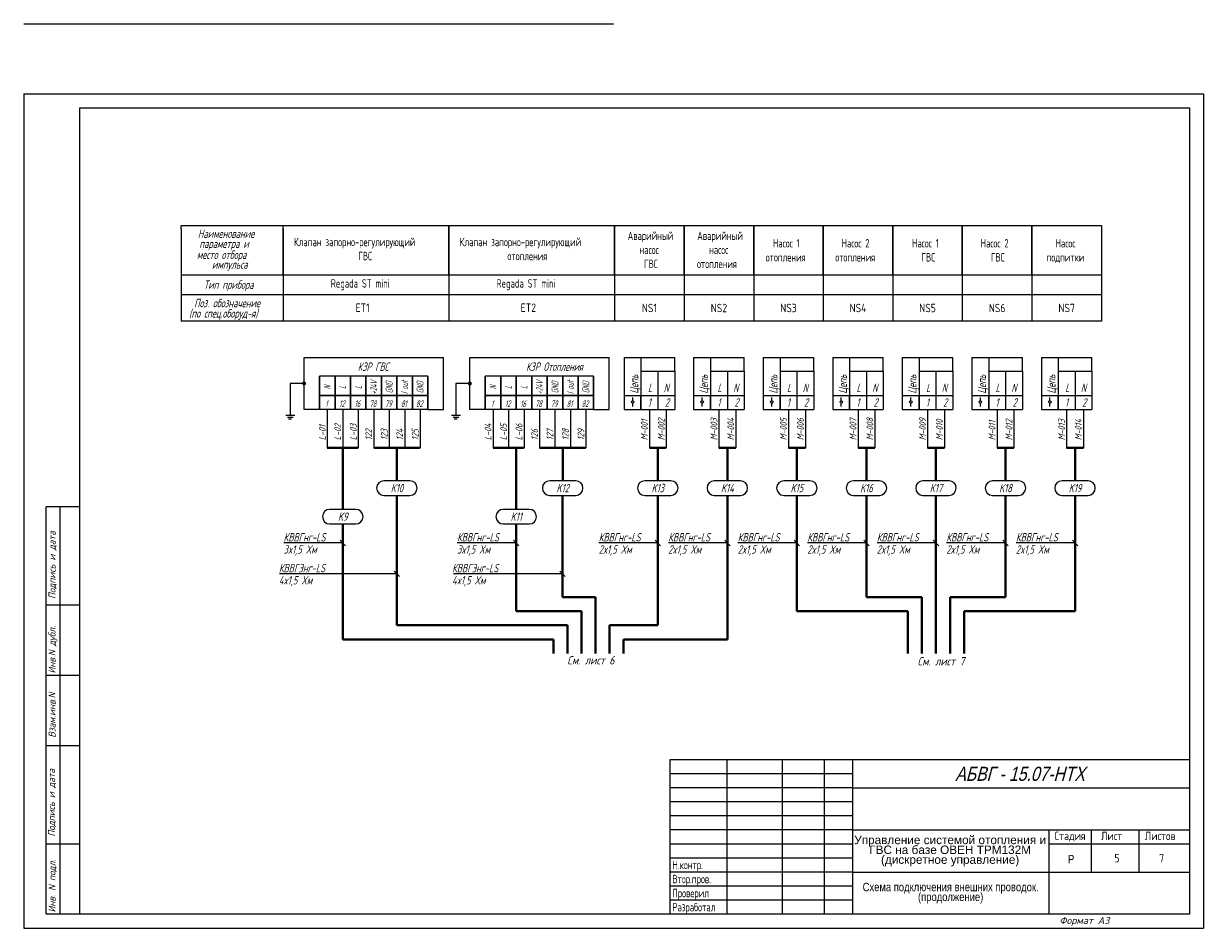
# Model space of a CAD drawing. Header units: millimetres. Extents: x 643 to 1239, y 174 to 2865.
# Tile 7 of 12: x 643 to 1065, y 818 to 1140. Entities that reach past the tile are written whole.
import ezdxf
from ezdxf.enums import TextEntityAlignment as Align

# ---------------------------------------------------------------- set-up
doc = ezdxf.new("R2010")
doc.units = ezdxf.units.MM
doc.linetypes.add('CONTI', pattern=[0])
for name, color, linetype in [('Размеры', 3, 'Continuous'), ('Съемка', 162, 'Continuous'), ('Текст', 7, 'Continuous'), ('Форматка', 4, 'Continuous')]:
    doc.layers.add(name, color=color, linetype=linetype)
doc.layers.add('Слой1', color=10, linetype='Continuous', lineweight=200, plot=False)
doc.layers.add('Трубопровод', color=7, linetype='Continuous', lineweight=30)
doc.styles.add('1', font='simplex.shx', dxfattribs={"width": 0.8, "oblique": 15})
doc.styles.add('35', font='romans.shx', dxfattribs={"width": 0.7, "oblique": 15, "height": 3.5})
doc.styles.add('Arial', font='arial.ttf')
doc.styles.add('GOST', font='GOST.shx', dxfattribs={"oblique": 15})
doc.styles.add('Romans8', font='romans8.shx', dxfattribs={"width": 0.8, "height": 3})
doc.styles.add('style3', font='simplex.shx', dxfattribs={"height": 3})
doc.styles.add('style4', font='romans.shx', dxfattribs={"width": 0.7, "height": 3})

msp = doc.modelspace()

# ---------------------------------------------------------------- hatches: boundary and pattern name
at = {"layer": 'Съемка', "linetype": 'CONTI', "ltscale": 0.3}
for points in [[(743.63, 1012.32, 1), (742.21, 1012.32, 1)], [(802.64, 1012.32, 1), (801.22, 1012.32, 1)]]:
    msp.add_hatch(color=7, dxfattribs=at).paths.add_polyline_path(points)

# ---------------------------------------------------------------- linework, layer by layer
for p, q in [((699.18, 1067.41), (699.18, 1068.52)), ((699.18, 1068.52), (735.46, 1068.52)), ((735.46, 1050.93), (699.18, 1050.93)), ((853.47, 1050.93), (853.47, 1034.45)), ((878.23, 1050.93), (878.23, 1034.45)), ((902.99, 1050.93), (902.99, 1034.45)), ((902.99, 1050.93), (902.99, 1034.45)), ((902.99, 1050.93), (902.99, 1034.45)), ((927.74, 1050.93), (927.74, 1034.45)), ((952.5, 1050.93), (952.5, 1034.45)), ((952.5, 1050.93), (952.5, 1034.45)), ((952.5, 1050.93), (952.5, 1034.45)), ((952.5, 1050.93), (952.5, 1034.45)), ((977.26, 1050.93), (977.26, 1034.45)), ((1002.01, 1050.93), (1002.01, 1034.45)), ((1026.77, 1050.93), (1026.77, 1034.45)), ((699.18, 1043.96), (1026.77, 1043.96)), ((1026.77, 1034.45), (699.18, 1034.45)), ((742.92, 1003.07), (742.92, 1021.57)), ((742.92, 1021.57), (792.51, 1021.57)), ((792.51, 1003.07), (792.51, 1021.57)), ((801.93, 1003.07), (801.93, 1021.57)), ((801.93, 1021.57), (851.52, 1021.57)), ((851.52, 1003.07), (851.52, 1021.57)), ((737.92, 1012.32), (737.92, 1001.04)), ((742.92, 1012.32), (737.92, 1012.32)), ((796.93, 1012.32), (796.93, 1001.04)), ((801.93, 1012.32), (796.93, 1012.32)), ((736.41, 1001.04), (739.57, 1001.04)), ((737, 1000.38), (738.98, 1000.38)), ((737.39, 999.73), (738.46, 999.73)), ((795.41, 1001.04), (798.58, 1001.04)), ((796.01, 1000.38), (797.99, 1000.38)), ((796.4, 999.73), (797.46, 999.73)), ((780.62, 977.68), (771.34, 977.68)), ((839.63, 977.68), (830.35, 977.68)), ((873.5, 977.68), (864.21, 977.68)), ((898.25, 977.68), (888.97, 977.68)), ((923.01, 977.68), (913.73, 977.68)), ((947.77, 977.68), (938.48, 977.68)), ((972.52, 977.68), (963.24, 977.68)), ((997.28, 977.68), (988, 977.68)), ((1022.04, 977.68), (1012.75, 977.68)), ((761.34, 967.51), (752.06, 967.51)), ((823.1, 967.51), (813.82, 967.51)), ((755.74, 956.55), (757.65, 954.58)), ((817.48, 956.55), (819.39, 954.58)), ((867.92, 956.55), (869.84, 954.58)), ((892.67, 956.55), (894.59, 954.58)), ((917.41, 956.55), (919.33, 954.58)), ((942.16, 956.55), (944.08, 954.58)), ((966.92, 956.55), (968.84, 954.58)), ((991.68, 956.55), (993.59, 954.58)), ((1016.43, 956.55), (1018.35, 954.58)), ((775, 945.57), (776.92, 943.6)), ((834.01, 945.57), (835.92, 943.6))]:
    msp.add_line(p, q)
at = {"color": 7}
for p, q in [((699.18, 1067.41), (699.18, 1034.45)), ((735.46, 1067.41), (735.46, 1034.45)), ((794.47, 1067.41), (794.47, 1034.45)), ((856.85, 1021.57), (856.85, 1003.07)), ((856.85, 1021.57), (874.85, 1021.57)), ((862.85, 1021.57), (862.85, 1003.07)), ((881.61, 1021.57), (881.61, 1003.07)), ((881.61, 1021.57), (899.61, 1021.57)), ((887.61, 1021.57), (887.61, 1003.07)), ((906.37, 1021.57), (906.37, 1003.07)), ((906.37, 1021.57), (924.37, 1021.57)), ((912.37, 1021.57), (912.37, 1003.07)), ((931.12, 1021.57), (931.12, 1003.07)), ((931.12, 1021.57), (949.12, 1021.57)), ((937.12, 1021.57), (937.12, 1003.07)), ((955.88, 1021.57), (955.88, 1003.07)), ((955.88, 1021.57), (973.88, 1021.57)), ((961.88, 1021.57), (961.88, 1003.07)), ((980.64, 1021.57), (980.64, 1003.07)), ((980.64, 1021.57), (998.64, 1021.57)), ((986.64, 1021.57), (986.64, 1003.07)), ((1005.39, 1021.57), (1005.39, 1003.07)), ((1005.39, 1021.57), (1023.39, 1021.57)), ((1011.39, 1021.57), (1011.39, 1003.07)), ((862.85, 1016.72), (874.85, 1016.72)), ((868.85, 1016.72), (868.85, 1003.07)), ((874.85, 1016.72), (874.85, 1003.07)), ((887.61, 1016.72), (899.61, 1016.72)), ((893.61, 1016.72), (893.61, 1003.07)), ((899.61, 1016.72), (899.61, 1003.07)), ((912.37, 1016.72), (924.37, 1016.72)), ((918.37, 1016.72), (918.37, 1003.07)), ((924.37, 1016.72), (924.37, 1003.07)), ((937.12, 1016.72), (949.12, 1016.72)), ((943.12, 1016.72), (943.12, 1003.07)), ((949.12, 1016.72), (949.12, 1003.07)), ((961.88, 1016.72), (973.88, 1016.72)), ((967.88, 1016.72), (967.88, 1003.07)), ((973.88, 1016.72), (973.88, 1003.07)), ((986.64, 1016.72), (998.64, 1016.72)), ((992.64, 1016.72), (992.64, 1003.07)), ((998.64, 1016.72), (998.64, 1003.07)), ((1011.39, 1016.72), (1023.39, 1016.72)), ((1017.39, 1016.72), (1017.39, 1003.07)), ((1023.39, 1016.72), (1023.39, 1003.07)), ((856.85, 1008.07), (874.85, 1008.07)), ((862.85, 1003.07), (862.85, 1008.07)), ((881.61, 1008.07), (899.61, 1008.07)), ((887.61, 1003.07), (887.61, 1008.07)), ((906.37, 1008.07), (924.37, 1008.07)), ((912.37, 1003.07), (912.37, 1008.07)), ((931.12, 1008.07), (949.12, 1008.07)), ((937.12, 1003.07), (937.12, 1008.07)), ((955.88, 1008.07), (973.88, 1008.07)), ((961.88, 1003.07), (961.88, 1008.07)), ((980.64, 1008.07), (998.64, 1008.07)), ((986.64, 1003.07), (986.64, 1008.07)), ((1005.39, 1008.07), (1023.39, 1008.07)), ((1011.39, 1003.07), (1011.39, 1008.07)), ((859.9, 1006.16), (859.9, 1007.28)), ((859.9, 1004.14), (859.9, 1005.26)), ((884.66, 1006.16), (884.66, 1007.28)), ((884.66, 1004.14), (884.66, 1005.26)), ((909.41, 1006.16), (909.41, 1007.28)), ((909.41, 1004.14), (909.41, 1005.26)), ((934.17, 1006.16), (934.17, 1007.28)), ((934.17, 1004.14), (934.17, 1005.26)), ((958.92, 1006.16), (958.92, 1007.28)), ((958.92, 1004.14), (958.92, 1005.26)), ((983.68, 1006.16), (983.68, 1007.28)), ((983.68, 1004.14), (983.68, 1005.26)), ((1008.44, 1006.16), (1008.44, 1007.28)), ((1008.44, 1004.14), (1008.44, 1005.26)), ((751.19, 1003.07), (751.19, 989.44)), ((756.7, 1003.07), (756.7, 989.44)), ((762.21, 1003.07), (762.21, 989.44)), ((767.72, 1003.07), (767.72, 989.44)), ((773.23, 1003.07), (773.23, 989.44)), ((778.74, 1003.07), (778.74, 989.44)), ((784.25, 1003.07), (784.25, 989.44)), ((810.2, 1003.07), (810.2, 989.44)), ((815.71, 1003.07), (815.71, 989.44)), ((821.22, 1003.07), (821.22, 989.44)), ((826.73, 1003.07), (826.73, 989.44)), ((832.24, 1003.07), (832.24, 989.44)), ((837.75, 1003.07), (837.75, 989.44)), ((843.25, 1003.07), (843.25, 989.44)), ((856.85, 1003.07), (874.85, 1003.07)), ((865.85, 1003.07), (865.85, 989.44)), ((871.86, 1003.07), (871.86, 989.44)), ((881.61, 1003.07), (899.61, 1003.07)), ((890.61, 1003.07), (890.61, 989.44)), ((896.62, 1003.07), (896.62, 989.44)), ((906.37, 1003.07), (924.37, 1003.07)), ((915.37, 1003.07), (915.37, 989.44)), ((921.37, 1003.07), (921.37, 989.44)), ((931.12, 1003.07), (949.12, 1003.07)), ((940.12, 1003.07), (940.12, 989.44)), ((946.13, 1003.07), (946.13, 989.44)), ((955.88, 1003.07), (973.88, 1003.07)), ((964.88, 1003.07), (964.88, 989.44)), ((970.89, 1003.07), (970.89, 989.44)), ((980.64, 1003.07), (998.64, 1003.07)), ((989.64, 1003.07), (989.64, 989.44)), ((995.64, 1003.07), (995.64, 989.44)), ((1005.39, 1003.07), (1023.39, 1003.07)), ((1014.39, 1003.07), (1014.39, 989.44)), ((1020.4, 1003.07), (1020.4, 989.44)), ((771.32, 972.51), (780.6, 972.51)), ((830.32, 972.51), (839.61, 972.51)), ((864.19, 972.51), (873.47, 972.51)), ((888.94, 972.51), (898.23, 972.51)), ((913.7, 972.51), (922.99, 972.51)), ((938.46, 972.51), (947.74, 972.51)), ((963.22, 972.51), (972.5, 972.51)), ((987.97, 972.51), (997.26, 972.51)), ((1012.73, 972.51), (1022.01, 972.51)), ((752.03, 962.33), (761.31, 962.33)), ((813.79, 962.33), (823.08, 962.33))]:
    msp.add_line(p, q, dxfattribs=at)
at = {"color": 7, "lineweight": 40}
for p, q in [((751.19, 989.44), (762.21, 989.44)), ((767.72, 989.44), (784.25, 989.44)), ((775.98, 989.44), (775.98, 977.68)), ((810.2, 989.44), (821.22, 989.44)), ((826.73, 989.44), (843.25, 989.44)), ((834.99, 989.44), (834.99, 977.68)), ((865.85, 989.44), (871.86, 989.44)), ((890.61, 989.44), (896.62, 989.44)), ((915.37, 989.44), (921.37, 989.44)), ((918.37, 989.44), (918.37, 977.68)), ((940.12, 989.44), (946.13, 989.44)), ((943.13, 989.44), (943.13, 977.68)), ((964.88, 989.44), (970.89, 989.44)), ((967.88, 989.44), (967.88, 977.68)), ((989.64, 989.44), (995.64, 989.44)), ((992.64, 989.44), (992.64, 977.68)), ((1014.39, 989.44), (1020.4, 989.44)), ((1017.4, 989.44), (1017.4, 977.68))]:
    msp.add_line(p, q, dxfattribs=at)
at = {"lineweight": 40}
for p, q in [((756.7, 989.44), (756.7, 972.51)), ((818.46, 989.44), (818.46, 972.51)), ((868.86, 989.44), (868.86, 977.68)), ((893.61, 989.44), (893.61, 977.68)), ((756.7, 972.51), (756.7, 967.51)), ((775.96, 972.51), (775.96, 936.25)), ((818.46, 972.51), (818.46, 967.51)), ((834.97, 972.51), (834.97, 936.25)), ((868.86, 972.51), (868.86, 926.25)), ((893.61, 972.51), (893.61, 953.17)), ((918.37, 931.25), (918.37, 972.51)), ((943.12, 936.25), (943.12, 972.51)), ((967.88, 972.51), (967.88, 916.25)), ((992.64, 936.25), (992.64, 972.51)), ((1017.39, 931.25), (1017.39, 972.51)), ((756.67, 962.33), (756.67, 931.25)), ((818.44, 962.33), (818.44, 931.25)), ((893.61, 953.17), (893.61, 921.25)), ((775.96, 936.25), (775.96, 931.25)), ((834.97, 936.25), (846.66, 936.25)), ((846.66, 916.25), (846.66, 936.25)), ((962.88, 936.25), (943.12, 936.25)), ((962.88, 916.25), (962.88, 936.25)), ((972.88, 916.25), (972.88, 936.25)), ((972.88, 936.25), (992.64, 936.25)), ((756.67, 931.25), (756.67, 926.25)), ((775.96, 926.25), (775.96, 931.25)), ((841.66, 931.25), (818.44, 931.25)), ((841.66, 926.25), (841.66, 931.25)), ((957.88, 931.25), (918.37, 931.25)), ((957.88, 916.25), (957.88, 931.25)), ((977.88, 916.25), (977.88, 931.25)), ((977.88, 931.25), (1017.39, 931.25)), ((756.67, 921.25), (756.67, 926.25)), ((836.66, 926.25), (775.96, 926.25)), ((836.66, 916.25), (836.66, 926.25)), ((841.66, 926.25), (841.66, 916.25)), ((868.86, 926.25), (851.66, 926.25)), ((851.66, 926.25), (851.66, 916.25)), ((831.66, 921.25), (756.67, 921.25)), ((831.66, 916.25), (831.66, 921.25)), ((893.61, 921.25), (856.66, 921.25)), ((856.66, 921.25), (856.66, 916.25))]:
    msp.add_line(p, q, dxfattribs=at)
at = {"color": 7, "linetype": 'Continuous'}
for p, q in [((756.67, 955.57), (735.71, 955.57)), ((818.41, 955.57), (797.46, 955.57)), ((868.86, 955.57), (847.9, 955.57)), ((893.61, 955.57), (872.65, 955.57)), ((918.35, 955.57), (897.39, 955.57)), ((943.1, 955.57), (922.14, 955.57)), ((967.86, 955.57), (946.9, 955.57)), ((992.62, 955.57), (971.66, 955.57)), ((1017.37, 955.57), (996.41, 955.57)), ((775.96, 944.59), (734.17, 944.59)), ((834.97, 944.59), (796.08, 944.59))]:
    msp.add_line(p, q, dxfattribs=at)
for points in [[(735.46, 1068.52), (794.47, 1068.52), (794.47, 1050.93), (735.46, 1050.93)], [(794.47, 1068.52), (853.47, 1068.52), (853.47, 1050.93), (794.47, 1050.93)], [(853.47, 1068.52), (878.23, 1068.52), (878.23, 1050.93), (853.47, 1050.93)], [(878.23, 1068.52), (902.99, 1068.52), (902.99, 1050.93), (878.23, 1050.93)], [(902.99, 1068.52), (927.74, 1068.52), (927.74, 1050.93), (902.99, 1050.93)], [(927.74, 1068.52), (952.5, 1068.52), (952.5, 1050.93), (927.74, 1050.93)], [(952.5, 1068.52), (977.26, 1068.52), (977.26, 1050.93), (952.5, 1050.93)], [(977.26, 1068.52), (1002.01, 1068.52), (1002.01, 1050.93), (977.26, 1050.93)], [(1002.01, 1068.52), (1026.77, 1068.52), (1026.77, 1050.93), (1002.01, 1050.93)]]:
    msp.add_lwpolyline(points, close=True)
at = {"color": 7}
for centre in [(859.9, 1005.71), (884.66, 1005.71), (909.41, 1005.71), (934.17, 1005.71), (958.92, 1005.71), (983.68, 1005.71), (1008.44, 1005.71)]:
    msp.add_circle(centre, 0.452, dxfattribs=at)
for centre, start, end in [((771.34, 975.1), 90, 269.4515), ((780.6, 975.1), 270, 89.4515), ((830.35, 975.1), 90, 269.4515), ((839.61, 975.1), 270, 89.4515), ((864.21, 975.1), 90, 269.4515), ((873.47, 975.1), 270, 89.4515), ((888.97, 975.1), 90, 269.4515), ((898.23, 975.1), 270, 89.4515), ((913.73, 975.1), 90, 269.4515), ((922.99, 975.1), 270, 89.4515), ((938.48, 975.1), 90, 269.4515), ((947.74, 975.1), 270, 89.4515), ((963.24, 975.1), 90, 269.4515), ((972.5, 975.1), 270, 89.4515), ((988, 975.1), 90, 269.4515), ((997.26, 975.1), 270, 89.4515), ((1012.75, 975.1), 90, 269.4515), ((1022.01, 975.1), 270, 89.4515), ((752.06, 964.92), 90, 269.4515), ((761.31, 964.92), 270, 89.4515), ((813.82, 964.92), 90, 269.4515), ((823.08, 964.92), 270, 89.4515)]:
    msp.add_arc(centre, 2.59, start, end, dxfattribs=at)
at = {"layer": 'Размеры', "color": 7}
for p, q in [((874.85, 1016.72), (874.85, 1021.57)), ((899.61, 1016.72), (899.61, 1021.57)), ((924.37, 1016.72), (924.37, 1021.57)), ((949.12, 1016.72), (949.12, 1021.57)), ((973.88, 1016.72), (973.88, 1021.57)), ((998.64, 1016.72), (998.64, 1021.57)), ((1023.39, 1016.72), (1023.39, 1021.57)), ((753.94, 1014.91), (748.43, 1014.91)), ((759.45, 1014.91), (753.94, 1014.91)), ((764.96, 1014.91), (759.45, 1014.91)), ((770.47, 1014.91), (764.96, 1014.91)), ((770.47, 1014.91), (764.96, 1014.91)), ((775.98, 1014.91), (770.47, 1014.91)), ((781.49, 1014.91), (775.98, 1014.91)), ((787, 1014.91), (781.49, 1014.91)), ((812.95, 1014.91), (807.44, 1014.91)), ((818.46, 1014.91), (812.95, 1014.91)), ((823.97, 1014.91), (818.46, 1014.91)), ((823.97, 1014.91), (818.46, 1014.91)), ((829.48, 1014.91), (823.97, 1014.91)), ((834.99, 1014.91), (829.48, 1014.91)), ((840.5, 1014.91), (834.99, 1014.91)), ((846.01, 1014.91), (840.5, 1014.91)), ((748.43, 1003.07), (742.92, 1003.07)), ((753.94, 1003.07), (748.43, 1003.07)), ((759.45, 1003.07), (753.94, 1003.07)), ((764.96, 1003.07), (759.45, 1003.07)), ((770.47, 1003.07), (764.96, 1003.07)), ((775.98, 1003.07), (770.47, 1003.07)), ((781.49, 1003.07), (775.98, 1003.07)), ((787, 1003.07), (781.49, 1003.07)), ((787, 1003.07), (792.51, 1003.07)), ((807.44, 1003.07), (801.93, 1003.07)), ((812.95, 1003.07), (807.44, 1003.07)), ((818.46, 1003.07), (812.95, 1003.07)), ((823.97, 1003.07), (818.46, 1003.07)), ((823.97, 1003.07), (818.46, 1003.07)), ((829.48, 1003.07), (823.97, 1003.07)), ((834.99, 1003.07), (829.48, 1003.07)), ((840.5, 1003.07), (834.99, 1003.07)), ((846.01, 1003.07), (840.5, 1003.07)), ((846.01, 1003.07), (851.52, 1003.07))]:
    msp.add_line(p, q, dxfattribs=at)
at = {"layer": 'Слой1', "color": 7, "linetype": 'ByBlock', "lineweight": -3, "ltscale": 0.4}
for p, q in [((643.1, 1140.4), (853.1, 1140.4)), ((643.1, 1140.4), (853.1, 1140.4)), ((643.1, 1140.4), (853.1, 1140.4)), ((643.1, 1115.39), (853.1, 1115.39)), ((661.8, 1115.39), (1063.1, 1115.39)), ((643.1, 818.39), (853.1, 818.39)), ((853.1, 818.39), (1063.1, 818.39))]:
    msp.add_line(p, q, dxfattribs=at)
at = {"layer": 'Слой1', "color": 7, "lineweight": -3}
for p, q in [((643.1, 1115.39), (643.1, 818.39)), ((643.1, 1115.39), (643.1, 818.39)), ((643.1, 1115.39), (643.1, 818.39)), ((643.1, 1115.39), (643.1, 818.39)), ((1063.1, 1115.39), (1063.1, 818.39)), ((1063.1, 1115.39), (1063.1, 818.39)), ((1063.1, 1115.39), (1063.1, 818.39))]:
    msp.add_line(p, q, dxfattribs=at)
at = {"layer": 'Трубопровод', "color": 7}
for p, q in [((748.43, 1003.07), (748.43, 1014.91)), ((748.43, 1008.07), (748.43, 1014.91)), ((748.43, 1008.07), (748.43, 1013.07)), ((753.94, 1003.07), (753.94, 1014.91)), ((753.94, 1008.07), (753.94, 1014.91)), ((753.94, 1008.07), (753.94, 1013.07)), ((759.45, 1003.07), (759.45, 1014.91)), ((759.45, 1008.07), (759.45, 1014.91)), ((759.45, 1008.07), (759.45, 1013.07)), ((764.96, 1003.07), (764.96, 1014.91)), ((764.96, 1003.07), (764.96, 1014.91)), ((764.96, 1008.07), (764.96, 1014.91)), ((764.96, 1008.07), (764.96, 1014.91)), ((764.96, 1008.07), (764.96, 1013.07)), ((764.96, 1008.07), (764.96, 1013.07)), ((770.47, 1008.07), (770.47, 1014.91)), ((770.47, 1003.07), (770.47, 1014.91)), ((770.47, 1008.07), (770.47, 1014.91)), ((770.47, 1008.07), (770.47, 1013.07)), ((775.98, 1003.07), (775.98, 1014.91)), ((775.98, 1008.07), (775.98, 1014.91)), ((775.98, 1008.07), (775.98, 1013.07)), ((781.49, 1008.07), (781.49, 1014.91)), ((781.49, 1003.07), (781.49, 1014.91)), ((781.49, 1008.07), (781.49, 1014.91)), ((781.49, 1008.07), (781.49, 1013.07)), ((787, 1003.07), (787, 1014.91)), ((787, 1008.07), (787, 1014.91)), ((787, 1008.07), (787, 1013.07)), ((807.44, 1003.07), (807.44, 1014.91)), ((807.44, 1008.07), (807.44, 1014.91)), ((807.44, 1008.07), (807.44, 1013.07)), ((812.95, 1003.07), (812.95, 1014.91)), ((812.95, 1008.07), (812.95, 1014.91)), ((812.95, 1008.07), (812.95, 1013.07)), ((818.46, 1003.07), (818.46, 1014.91)), ((818.46, 1008.07), (818.46, 1014.91)), ((818.46, 1008.07), (818.46, 1013.07)), ((823.97, 1003.07), (823.97, 1014.91)), ((823.97, 1008.07), (823.97, 1014.91)), ((823.97, 1008.07), (823.97, 1013.07)), ((829.48, 1008.07), (829.48, 1014.91)), ((829.48, 1003.07), (829.48, 1014.91)), ((829.48, 1008.07), (829.48, 1014.91)), ((829.48, 1008.07), (829.48, 1013.07)), ((834.99, 1003.07), (834.99, 1014.91)), ((834.99, 1008.07), (834.99, 1014.91)), ((834.99, 1008.07), (834.99, 1013.07)), ((840.5, 1008.07), (840.5, 1014.91)), ((840.5, 1003.07), (840.5, 1014.91)), ((840.5, 1008.07), (840.5, 1014.91)), ((840.5, 1008.07), (840.5, 1013.07)), ((846.01, 1003.07), (846.01, 1014.91)), ((846.01, 1008.07), (846.01, 1014.91)), ((846.01, 1008.07), (846.01, 1013.07)), ((753.94, 1008.07), (748.43, 1008.07)), ((748.43, 1004.07), (748.43, 1008.07)), ((748.43, 1003.07), (748.43, 1008.07)), ((748.43, 1003.07), (748.43, 1008.07)), ((759.45, 1008.07), (753.94, 1008.07)), ((753.94, 1004.07), (753.94, 1008.07)), ((753.94, 1003.07), (753.94, 1008.07)), ((753.94, 1003.07), (753.94, 1008.07)), ((764.96, 1008.07), (759.45, 1008.07)), ((759.45, 1004.07), (759.45, 1008.07)), ((759.45, 1003.07), (759.45, 1008.07)), ((759.45, 1003.07), (759.45, 1008.07)), ((770.47, 1008.07), (764.96, 1008.07)), ((764.96, 1004.07), (764.96, 1008.07)), ((764.96, 1003.07), (764.96, 1008.07)), ((764.96, 1003.07), (764.96, 1008.07)), ((764.96, 1004.07), (764.96, 1008.07)), ((764.96, 1003.07), (764.96, 1008.07)), ((764.96, 1003.07), (764.96, 1008.07)), ((770.47, 1003.07), (770.47, 1008.07)), ((775.98, 1008.07), (770.47, 1008.07)), ((770.47, 1004.07), (770.47, 1008.07)), ((770.47, 1003.07), (770.47, 1008.07)), ((770.47, 1003.07), (770.47, 1008.07)), ((775.98, 1004.07), (775.98, 1008.07)), ((775.98, 1003.07), (775.98, 1008.07)), ((775.98, 1003.07), (775.98, 1008.07)), ((781.49, 1008.07), (775.98, 1008.07)), ((781.49, 1003.07), (781.49, 1008.07)), ((787, 1008.07), (781.49, 1008.07)), ((781.49, 1004.07), (781.49, 1008.07)), ((781.49, 1003.07), (781.49, 1008.07)), ((781.49, 1003.07), (781.49, 1008.07)), ((787, 1004.07), (787, 1008.07)), ((787, 1003.07), (787, 1008.07)), ((787, 1003.07), (787, 1008.07)), ((812.95, 1008.07), (807.44, 1008.07)), ((807.44, 1004.07), (807.44, 1008.07)), ((807.44, 1003.07), (807.44, 1008.07)), ((807.44, 1003.07), (807.44, 1008.07)), ((818.46, 1008.07), (812.95, 1008.07)), ((812.95, 1004.07), (812.95, 1008.07)), ((812.95, 1003.07), (812.95, 1008.07)), ((812.95, 1003.07), (812.95, 1008.07)), ((823.97, 1008.07), (818.46, 1008.07)), ((818.46, 1004.07), (818.46, 1008.07)), ((818.46, 1003.07), (818.46, 1008.07)), ((818.46, 1003.07), (818.46, 1008.07)), ((829.48, 1008.07), (823.97, 1008.07)), ((823.97, 1004.07), (823.97, 1008.07)), ((823.97, 1003.07), (823.97, 1008.07)), ((823.97, 1003.07), (823.97, 1008.07)), ((829.48, 1003.07), (829.48, 1008.07)), ((834.99, 1008.07), (829.48, 1008.07)), ((829.48, 1004.07), (829.48, 1008.07)), ((829.48, 1003.07), (829.48, 1008.07)), ((829.48, 1003.07), (829.48, 1008.07)), ((834.99, 1004.07), (834.99, 1008.07)), ((834.99, 1003.07), (834.99, 1008.07)), ((834.99, 1003.07), (834.99, 1008.07)), ((840.5, 1008.07), (834.99, 1008.07)), ((840.5, 1003.07), (840.5, 1008.07)), ((846.01, 1008.07), (840.5, 1008.07)), ((840.5, 1004.07), (840.5, 1008.07)), ((840.5, 1003.07), (840.5, 1008.07)), ((840.5, 1003.07), (840.5, 1008.07)), ((846.01, 1004.07), (846.01, 1008.07)), ((846.01, 1003.07), (846.01, 1008.07)), ((846.01, 1003.07), (846.01, 1008.07))]:
    msp.add_line(p, q, dxfattribs=at)
at = {"layer": 'Форматка', "color": 7, "lineweight": -3}
for p, q in [((663.1, 823.39), (663.1, 1110.39)), ((663.1, 1110.39), (1058.1, 1110.39)), ((1058.1, 1110.39), (1058.1, 823.39)), ((663.1, 968.39), (651.1, 968.39)), ((651.1, 823.39), (651.1, 968.39)), ((656.1, 823.39), (656.1, 968.39)), ((663.1, 933.39), (651.1, 933.39)), ((663.1, 908.39), (651.1, 908.39)), ((663.1, 883.39), (651.1, 883.39)), ((1058.1, 878.39), (873.1, 878.39)), ((873.1, 878.39), (873.1, 823.39)), ((893.48, 878.39), (893.48, 823.39)), ((913.1, 878.39), (913.1, 823.39)), ((928.1, 878.39), (928.1, 823.39)), ((938.1, 878.39), (938.1, 823.39)), ((938.1, 873.39), (873.1, 873.39)), ((938.1, 868.39), (873.1, 868.39)), ((938.1, 868.39), (1058.1, 868.39)), ((938.1, 863.39), (873.1, 863.39)), ((938.1, 858.39), (873.1, 858.39)), ((938.1, 853.39), (873.1, 853.39)), ((938.1, 853.39), (1058.1, 853.39)), ((1008.1, 853.39), (1008.1, 823.39)), ((1023.1, 853.39), (1023.1, 838.39)), ((1040.1, 853.39), (1040.1, 838.39)), ((663.1, 848.39), (651.1, 848.39)), ((938.1, 848.39), (873.1, 848.39)), ((1058.1, 848.39), (1008.1, 848.39)), ((938.1, 843.39), (873.1, 843.39)), ((938.1, 838.39), (873.1, 838.39)), ((938.1, 838.39), (1058.1, 838.39)), ((938.1, 833.39), (873.1, 833.39)), ((938.1, 828.39), (873.1, 828.39)), ((1058.1, 823.39), (651.1, 823.39))]:
    msp.add_line(p, q, dxfattribs=at)

# ---------------------------------------------------------------- texts
at = {"color": 7, "oblique": 15}
for s, style, width, p in [('Наименование', 'style4', 0.7, (705.11, 1064.15)), ('параметра и', 'style4', 0.7, (705.61, 1060.57)), ('место отбора', 'style4', 0.7, (704.75, 1056.66)), ('импульса', 'style4', 0.7, (710.11, 1053.17)), ('Тип прибора', 'style4', 0.7, (707.21, 1046.01)), ('Поз. обозначение', 'style4', 0.7, (703.77, 1039.45)), ('(по спец.оборуд-я)', 'style4', 0.7, (701.99, 1035.77)), ('L', 'style3', 0.669676, (865.33, 1009.3)), ('N', 'style3', 0.669676, (870.92, 1009.3)), ('L', 'style3', 0.669676, (890.08, 1009.3)), ('N', 'style3', 0.669676, (895.67, 1009.3)), ('L', 'style3', 0.669676, (914.84, 1009.3)), ('N', 'style3', 0.669676, (920.43, 1009.3)), ('L', 'style3', 0.669676, (939.59, 1009.3)), ('N', 'style3', 0.669676, (945.19, 1009.3)), ('L', 'style3', 0.669676, (964.35, 1009.3)), ('N', 'style3', 0.669676, (969.94, 1009.3)), ('L', 'style3', 0.669676, (989.11, 1009.3)), ('N', 'style3', 0.669676, (994.7, 1009.3)), ('L', 'style3', 0.669676, (1013.86, 1009.3)), ('N', 'style3', 0.669676, (1019.46, 1009.3)), ('1', 'style3', 0.669676, (865.27, 1004.08)), ('2', 'style3', 0.669676, (871.38, 1004.08)), ('1', 'style3', 0.669676, (890.03, 1004.08)), ('2', 'style3', 0.669676, (896.14, 1004.08)), ('1', 'style3', 0.669676, (914.78, 1004.08)), ('2', 'style3', 0.669676, (920.89, 1004.08)), ('1', 'style3', 0.669676, (939.54, 1004.08)), ('2', 'style3', 0.669676, (945.65, 1004.08)), ('1', 'style3', 0.669676, (964.29, 1004.08)), ('2', 'style3', 0.669676, (970.41, 1004.08)), ('1', 'style3', 0.669676, (989.05, 1004.08)), ('2', 'style3', 0.669676, (995.16, 1004.08)), ('1', 'style3', 0.669676, (1013.81, 1004.08)), ('2', 'style3', 0.669676, (1019.92, 1004.08))]:
    msp.add_text(s, height=3, dxfattribs=dict(at, style=style, width=width)).set_placement(p)
at = {"color": 7, "style": 'style4', "oblique": 15}
for s, height, width, p in [('Цепь', 3, 0.7, (861.89, 1008.7)), ('Цепь', 3, 0.7, (886.65, 1008.7)), ('Цепь', 3, 0.7, (911.41, 1008.7)), ('Цепь', 3, 0.7, (936.16, 1008.7)), ('Цепь', 3, 0.7, (960.92, 1008.7)), ('Цепь', 3, 0.7, (985.68, 1008.7)), ('Цепь', 3, 0.7, (1010.43, 1008.7)), ('L-01', 2.4, 0.700428, (750.6, 992.11)), ('L-02', 2.4, 0.700428, (756.11, 992.11)), ('L-03', 2.4, 0.700428, (761.62, 992.11)), ('122', 2.4, 0.700428, (767.13, 992.11)), ('123', 2.4, 0.700428, (772.64, 992.11)), ('124', 2.4, 0.700428, (778.15, 992.11)), ('125', 2.4, 0.700428, (783.66, 992.11)), ('L-04', 2.4, 0.700428, (809.61, 992.11)), ('L-05', 2.4, 0.700428, (815.12, 992.11)), ('L-06', 2.4, 0.700428, (820.63, 992.11)), ('126', 2.4, 0.700428, (826.14, 992.11)), ('127', 2.4, 0.700428, (831.65, 992.11)), ('128', 2.4, 0.700428, (837.16, 992.11)), ('129', 2.4, 0.700428, (842.67, 992.11)), ('M-001', 2.4, 0.700428, (865.27, 992.11)), ('M-002', 2.4, 0.700428, (871.27, 992.11)), ('M-003', 2.4, 0.700428, (890.02, 992.11)), ('M-004', 2.4, 0.700428, (896.03, 992.11)), ('M-005', 2.4, 0.700428, (914.78, 992.11)), ('M-006', 2.4, 0.700428, (920.79, 992.11)), ('M-007', 2.4, 0.700428, (939.54, 992.11)), ('M-008', 2.4, 0.700428, (945.54, 992.11)), ('M-009', 2.4, 0.700428, (964.29, 992.11)), ('M-010', 2.4, 0.700428, (970.3, 992.11)), ('M-011', 2.4, 0.700428, (989.05, 992.11)), ('M-012', 2.4, 0.700428, (995.06, 992.11)), ('M-013', 2.4, 0.700428, (1013.81, 992.11)), ('M-014', 2.4, 0.700428, (1019.81, 992.11))]:
    msp.add_text(s, height=height, rotation=90, dxfattribs=dict(at, width=width)).set_placement(p)
for s, width, p in [('K10', 0.7, (775.97, 975.1)), ('K12', 0.7, (834.98, 975.1)), ('K13', 0.7, (868.84, 975.1)), ('K14', 0.7, (893.6, 975.1)), ('K15', 0.7, (918.36, 975.1)), ('K16', 0.7, (943.11, 975.1)), ('K17', 0.7, (967.87, 975.1)), ('K18', 0.7, (992.63, 975.1)), ('K19', 0.7, (1017.38, 975.1)), ('K9', 0.7, (756.69, 964.92)), ('K11', 0.7, (818.45, 964.92)), ('См. лист 6', 0.8, (845, 913.79)), ('См. лист 7', 0.8, (969.66, 913.45))]:
    msp.add_text(s, height=3, dxfattribs=dict(at, width=width)).set_placement(p, align=Align.MIDDLE_CENTER)
at = {"color": 0, "style": 'style3', "oblique": 15, "width": 0.7}
for s, p in [('КВВГнг-LS', (735.63, 956.09)), ('КВВГнг-LS', (797.37, 956.09)), ('КВВГнг-LS', (847.81, 956.09)), ('КВВГнг-LS', (872.56, 956.09)), ('КВВГнг-LS', (897.3, 956.09)), ('КВВГнг-LS', (922.06, 956.09)), ('КВВГнг-LS', (946.81, 956.09)), ('КВВГнг-LS', (971.57, 956.09)), ('КВВГнг-LS', (996.33, 956.09)), ('3x1,5 Xм', (735.63, 951.76)), ('3x1,5 Xм', (797.37, 951.76)), ('2x1,5 Xм', (847.81, 951.76)), ('2x1,5 Xм', (872.56, 951.76)), ('2x1,5 Xм', (897.3, 951.76)), ('2x1,5 Xм', (922.06, 951.76)), ('2x1,5 Xм', (946.81, 951.76)), ('2x1,5 Xм', (971.57, 951.76)), ('2x1,5 Xм', (996.33, 951.76)), ('КВВГЭнг-LS', (733.94, 945.11)), ('КВВГЭнг-LS', (795.6, 945.11)), ('4x1,5 Xм', (733.94, 940.78)), ('4x1,5 Xм', (795.6, 940.78))]:
    msp.add_text(s, height=3, dxfattribs=at).set_placement(p)
at = {"lineweight": -3, "style": 'Arial', "oblique": 15, "width": 0.8}
msp.add_text('АБВГ - 15.07-НТХ', height=5, dxfattribs=at).set_placement((1020.86, 873.38), align=Align.MIDDLE_RIGHT)
at = {"color": 7, "style": 'Arial', "width": 0.8}
msp.add_text('Р', height=3, dxfattribs=at).set_placement((1014.87, 841.52))
at = {"char_height": 3, "attachment_point": 1, "style": 'style4'}
for s, width, heights, insert in [('\\pi3.8541;Клапан запорно-регулирующий \\P\\pi26.754;ГВС', 59.0082, [11.31], (735.46, 1064.2)), ('\\pi3.8541;Клапан запорно-регулирующий \\P\\pi20.854;отопления', 59.0082, [11.31], (794.47, 1064.2)), ('\\pi0.10608;Аварийный \\P\\pi4.3061;насос\\P\\pi5.9061;ГВС', 17.3122, [0], (858.03, 1066.41)), ('\\pi0.10608;Аварийный \\P\\pi4.3061;насос\\P\\pi0.0060792;отопления', 17.3122, [0], (882.79, 1066.41)), ('\\pi1.2486;Насос 1\\P\\pi-1.3014;отопления', 14.6972, [0], (908.56, 1063.74)), ('\\pi0.94859;Насос 2\\P\\pi-1.3014;отопления', 14.6972, [0], (933.32, 1063.74)), ('\\pi1.2486;Насос 1\\P\\pi4.5986;ГВС', 14.6972, [0], (958.08, 1063.74)), ('\\pi0.94859;Насос 2\\P\\pi4.5986;ГВС', 14.6972, [0], (982.83, 1063.74)), ('\\pi2.8486;Насос \\P\\pi-0.35141;подпитки', 14.6972, [0], (1007.59, 1063.74)), ('\\pi16.954;Regada ST mini', 59.0082, [6.97], (735.46, 1049.44)), ('\\pi16.954;Regada ST mini', 59.0082, [6.97], (794.47, 1049.44))]:
    msp.add_mtext_dynamic_manual_height_columns(s, width=width, gutter_width=15, heights=heights, dxfattribs=dict(at, insert=insert))
at = {"insert": (972.92, 845.89), "char_height": 3, "width": 68.1641, "attachment_point": 5, "line_spacing_factor": 0.7, "style": 'Arial'}
msp.add_mtext('Управление системой отопления и ГВС на базе ОВЕН ТРМ132М (дискретное управление)', dxfattribs=at)
at = {"color": 7, "insert": (973.1, 830.89), "char_height": 3, "width": 70, "attachment_point": 5, "line_spacing_factor": 0.7, "style": 'Arial'}
msp.add_mtext('\\pt24;{\\W0.8;Схема подключения внешних проводок. (продолжение)}', dxfattribs=at)
at = {"layer": 'Текст', "lineweight": -3, "style": 'GOST', "oblique": 15, "width": 0.8}
for s, p in [('КЗР ГВС', (767.51, 1018.31)), ('КЗР Отопления', (832.06, 1018.31))]:
    msp.add_text(s, height=3, dxfattribs=at).set_placement(p, align=Align.MIDDLE_CENTER)
at = {"layer": 'Текст', "color": 7, "style": '1', "oblique": 15, "width": 0.55}
for s, p in [('+24V', (767.7, 1010.94)), ('GND', (773.21, 1010.94)), ('I out', (778.72, 1010.94)), ('GND', (784.23, 1010.94)), ('+24V', (826.71, 1010.94)), ('GND', (832.22, 1010.94)), ('I out', (837.73, 1010.94)), ('GND', (843.24, 1010.94)), ('N', (751.17, 1010.94)), ('L', (756.68, 1010.94)), ('L', (762.19, 1010.94)), ('N', (810.18, 1010.94)), ('L', (815.69, 1010.94)), ('L', (821.2, 1010.94))]:
    msp.add_text(s, height=2.4, rotation=90, dxfattribs=at).set_placement(p, align=Align.MIDDLE_CENTER)
for s, p in [('1', (750.87, 1005.12)), ('12', (756.38, 1005.12)), ('16', (761.89, 1005.12)), ('78', (767.4, 1005.12)), ('79', (772.91, 1005.12)), ('81', (778.42, 1005.12)), ('82', (783.93, 1005.12)), ('1', (809.88, 1005.12)), ('12', (815.39, 1005.12)), ('16', (820.9, 1005.12)), ('78', (826.41, 1005.12)), ('79', (831.92, 1005.12)), ('81', (837.43, 1005.12)), ('82', (842.94, 1005.12))]:
    msp.add_text(s, height=2.4, dxfattribs=at).set_placement(p, align=Align.MIDDLE_CENTER)
at = {"layer": 'Текст', "color": 0, "char_height": 3, "attachment_point": 5, "line_spacing_factor": 0.9, "style": 'Romans8'}
for s, insert, width in [('\\A1;ET1', (763.75, 1039.3), 28), ('\\A1;ET2', (822.76, 1039.3), 28), ('\\A1;NS1', (865.85, 1039.2), 24.7565), ('\\A1;NS2', (890.61, 1039.2), 24.7565), ('\\A1;NS3', (915.37, 1039.2), 24.7565), ('\\A1;NS4', (940.12, 1039.2), 24.7565), ('\\A1;NS5', (964.88, 1039.2), 24.7565), ('\\A1;NS6', (989.64, 1039.2), 24.7565), ('\\A1;NS7', (1014.39, 1039.2), 24.7565)]:
    msp.add_mtext(s, dxfattribs=dict(at, insert=insert, width=width))
at = {"layer": 'Текст', "color": 7, "ltscale": 6.666667, "char_height": 3, "style": 'Romans8'}
for s, insert, width, attachment_point in [('Стадия', (1015.6, 852.79), 15, 2), ('\\pi3.55;Лист', (1023.1, 852.79), 15, 1), ('\\pi4.1499;Листов', (1038.1, 852.79), 20, 1)]:
    msp.add_mtext(s, dxfattribs=dict(at, insert=insert, width=width, attachment_point=attachment_point))
at = {"layer": 'Текст', "color": 7, "ltscale": 100, "char_height": 3, "width": 19.7446, "attachment_point": 5, "style": 'Romans8'}
for s, insert in [('\\A1;5', (1032.33, 843.39)), ('\\A1;7', (1048.23, 843.39))]:
    msp.add_mtext(s, dxfattribs=dict(at, insert=insert))
at = {"layer": 'Текст', "color": 7, "insert": (874.05, 857.43), "char_height": 3, "width": 21.4279, "attachment_point": 1, "style": 'Romans8'}
msp.add_mtext('{\\W0.7;\\P\\P\\PН.контр.   \\PВтор.пров.\\PПроверил\\PРазработал}', dxfattribs=at)
at = {"layer": 'Форматка', "color": 7, "lineweight": -3, "style": '35', "oblique": 15, "width": 0.9}
for s, p in [('Подпись и дата', (654.44, 935.64)), ('Инв.N дубл.', (654.44, 909.1)), ('Взам.инв.N', (654.44, 886.22)), ('Подпись и дата', (654.24, 851.06)), ('Инв. N подл.', (654.44, 824.03))]:
    msp.add_text(s, height=2.5, rotation=90, dxfattribs=at).set_placement(p)
at = {"layer": 'Форматка', "color": 7, "lineweight": -3, "style": '35', "oblique": 15}
msp.add_text('Формат А3', height=2.5, dxfattribs=at).set_placement((1011.81, 819.92))

doc.saveas('drawing.dxf')
